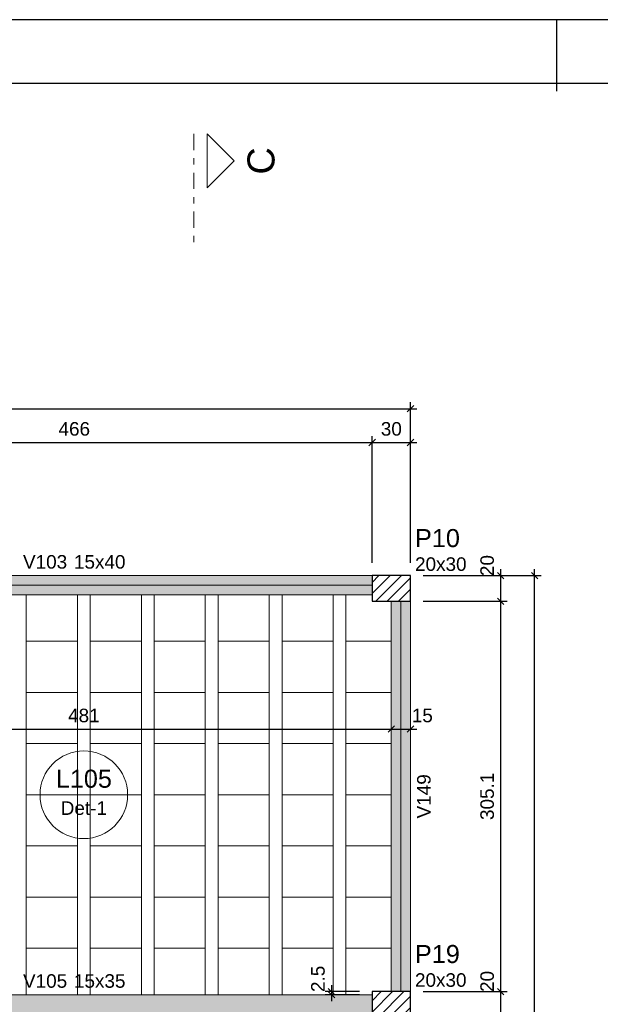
# Model space of a CAD drawing. Header units: millimetres. Extents: x 0 to 119, y 0 to 84.
# Tile 33 of 35: x 73.5 to 82.58, y 68.71 to 84.1. Entities that reach past the tile are written whole.
import ezdxf

# ---------------------------------------------------------------- set-up
doc = ezdxf.new("R2010")
doc.units = ezdxf.units.MM
doc.header["$MEASUREMENT"] = 0
doc.linetypes.add('DASHDOT', pattern=[2.54, 1.27, -0.635, 0, -0.635])
doc.linetypes.add('NULL', pattern=[0])
doc.layers.get('0').update_dxf_attribs({"lineweight": 18})
for name, color, linetype, lineweight in [('FO-Cortes', 9, 'DASHDOT', 5), ('FO-Cotas', 5, 'Continuous', 5), ('FO-Eixos', 5, 'Continuous', 5), ('FO-Hachura pilar que passa', 19, 'Continuous', 5), ('FO-Hachura viga', 43, 'Continuous', 5), ('FO-Hachuras das lajes', 1, 'Continuous', 20), ('FO-Pilares', 4, 'Continuous', 30), ('FO-Textos das lajes', 3, 'Continuous', 20), ('FO-Textos das vigas', 7, 'Continuous', 5), ('FO-Textos dos pilares', 7, 'Continuous', 5), ('FO-Vigas', 1, 'Continuous', 20)]:
    doc.layers.add(name, color=color, linetype=linetype, lineweight=lineweight)
doc.layers.add('SEDUC_MARF', color=1, linetype='Continuous')
doc.layers.add('SEDUC_MARGG', color=7, linetype='Continuous')
doc.styles.add('Arial', font='txt')
doc.dimstyles.new('UM_50.000000', dxfattribs={"dimtxt": 0.18, "dimasz": 0.1, "dimexe": 0.1, "dimexo": 0.2, "dimgap": 0, "dimtad": 1, "dimtih": 1, "dimtoh": 1, "dimdec": 1, "dimlfac": 50, "dimzin": 0, "dimdsep": 46, "dimtxsty": 'Standard', "dimcen": 0.09, "dimdle": 0.1, "dimadec": 1, "dimazin": 2, "dimtfac": 1, "dimtdec": 4, "dimtofl": 0, "dimtmove": 0, "dimatfit": 3, "dimfxl": 1, "dimtolj": 1, "dimarcsym": 0})

# ---------------------------------------------------------------- blocks, each defined once
blk = doc.blocks.new('_Oblique')
at = {"color": 0, "linetype": 'ByBlock', "lineweight": -2}
blk.add_line((-0.5, -0.5), (0.5, 0.5), dxfattribs=at)
blk = doc.blocks.new('*D23')
at = {"layer": 'Defpoints', "color": 0}
for p in [(79.015, 77.489), (69.695, 75.408), (79.015, 75.408)]:
    blk.add_point(p, dxfattribs=at)
at = {"layer": 'FO-Cotas', "color": 0, "lineweight": -2}
for p, q in [((69.695, 75.608), (69.695, 77.589)), ((79.015, 75.608), (79.015, 77.589)), ((69.595, 77.489), (79.115, 77.489))]:
    blk.add_line(p, q, dxfattribs=at)
at = {"layer": 'FO-Cotas', "color": 0, "lineweight": -2, "xscale": 0.1, "yscale": 0.1, "zscale": 0.1, "rotation": 180}
blk.add_blockref('_Oblique', (69.695, 77.489), dxfattribs=at)
at = {"layer": 'FO-Cotas', "color": 0, "lineweight": -2, "xscale": 0.1, "yscale": 0.1, "zscale": 0.1}
blk.add_blockref('_Oblique', (79.015, 77.489), dxfattribs=at)
at = {"layer": 'FO-Cotas', "color": 7, "insert": (74.355, 77.701), "char_height": 0.2118, "attachment_point": 5, "rotation": 0.0057, "style": 'Arial'}
blk.add_mtext('\\A1;466', dxfattribs=at)
blk = doc.blocks.new('*D24')
at = {"layer": 'Defpoints', "color": 0}
for p in [(79.615, 77.489), (79.015, 75.408), (79.615, 75.408)]:
    blk.add_point(p, dxfattribs=at)
at = {"layer": 'FO-Cotas', "color": 0, "lineweight": -2}
for p, q in [((79.015, 75.608), (79.015, 77.589)), ((79.615, 75.608), (79.615, 77.589)), ((78.915, 77.489), (79.715, 77.489))]:
    blk.add_line(p, q, dxfattribs=at)
at = {"layer": 'FO-Cotas', "color": 0, "lineweight": -2, "xscale": 0.1, "yscale": 0.1, "zscale": 0.1, "rotation": 180}
blk.add_blockref('_Oblique', (79.015, 77.489), dxfattribs=at)
at = {"layer": 'FO-Cotas', "color": 0, "lineweight": -2, "xscale": 0.1, "yscale": 0.1, "zscale": 0.1}
blk.add_blockref('_Oblique', (79.615, 77.489), dxfattribs=at)
at = {"layer": 'FO-Cotas', "color": 7, "insert": (79.315, 77.701), "char_height": 0.2118, "attachment_point": 5, "rotation": 0.0057, "style": 'Arial'}
blk.add_mtext('\\A1;30', dxfattribs=at)
blk = doc.blocks.new('*D25')
at = {"layer": 'Defpoints', "color": 0}
for p in [(79.615, 78.018), (10.315, 75.408), (79.615, 75.408)]:
    blk.add_point(p, dxfattribs=at)
at = {"layer": 'FO-Cotas', "color": 0, "lineweight": -2}
for p, q in [((10.315, 75.608), (10.315, 78.118)), ((79.615, 75.608), (79.615, 78.118)), ((10.215, 78.018), (79.715, 78.018))]:
    blk.add_line(p, q, dxfattribs=at)
at = {"layer": 'FO-Cotas', "color": 0, "lineweight": -2, "xscale": 0.1, "yscale": 0.1, "zscale": 0.1, "rotation": 180}
blk.add_blockref('_Oblique', (10.315, 78.018), dxfattribs=at)
at = {"layer": 'FO-Cotas', "color": 0, "lineweight": -2, "xscale": 0.1, "yscale": 0.1, "zscale": 0.1}
blk.add_blockref('_Oblique', (79.615, 78.018), dxfattribs=at)
at = {"layer": 'FO-Cotas', "color": 7, "insert": (44.965, 78.23), "char_height": 0.2118, "attachment_point": 5, "rotation": 0.0057, "style": 'Arial'}
blk.add_mtext('\\A1;3465', dxfattribs=at)
blk = doc.blocks.new('*D74')
at = {"layer": 'Defpoints', "color": 0}
for p in [(79.615, 68.905), (81.027, 68.905), (79.615, 68.505)]:
    blk.add_point(p, dxfattribs=at)
at = {"layer": 'FO-Cotas', "color": 0, "lineweight": -2}
for p, q in [((81.027, 68.405), (81.027, 69.005)), ((79.815, 68.905), (81.127, 68.905)), ((79.815, 68.505), (81.127, 68.505))]:
    blk.add_line(p, q, dxfattribs=at)
at = {"layer": 'FO-Cotas', "color": 0, "lineweight": -2, "xscale": 0.1, "yscale": 0.1, "zscale": 0.1}
for p, rotation in [((81.027, 68.905), 90), ((81.027, 68.505), 270)]:
    blk.add_blockref('_Oblique', p, dxfattribs=dict(at, rotation=rotation))
at = {"layer": 'FO-Cotas', "color": 7, "insert": (80.815, 69.063), "char_height": 0.2118, "attachment_point": 5, "rotation": 90, "style": 'Arial'}
blk.add_mtext('\\A1;20', dxfattribs=at)
blk = doc.blocks.new('*D75')
at = {"layer": 'Defpoints', "color": 0}
for p in [(79.615, 75.008), (81.027, 75.008), (79.615, 68.905)]:
    blk.add_point(p, dxfattribs=at)
at = {"layer": 'FO-Cotas', "color": 0, "lineweight": -2}
for p, q in [((79.815, 75.008), (81.127, 75.008)), ((81.027, 68.805), (81.027, 75.108)), ((79.815, 68.905), (81.127, 68.905))]:
    blk.add_line(p, q, dxfattribs=at)
at = {"layer": 'FO-Cotas', "color": 0, "lineweight": -2, "xscale": 0.1, "yscale": 0.1, "zscale": 0.1}
for p, rotation in [((81.027, 75.008), 90), ((81.027, 68.905), 270)]:
    blk.add_blockref('_Oblique', p, dxfattribs=dict(at, rotation=rotation))
at = {"layer": 'FO-Cotas', "color": 7, "insert": (80.815, 71.957), "char_height": 0.2118, "attachment_point": 5, "rotation": 90, "style": 'Arial'}
blk.add_mtext('\\A1;305.1', dxfattribs=at)
blk = doc.blocks.new('*D76')
at = {"layer": 'Defpoints', "color": 0}
for p in [(79.615, 75.408), (81.027, 75.408), (79.615, 75.008)]:
    blk.add_point(p, dxfattribs=at)
at = {"layer": 'FO-Cotas', "color": 0, "lineweight": -2}
for p, q in [((81.027, 74.908), (81.027, 75.508)), ((79.815, 75.408), (81.127, 75.408)), ((79.815, 75.008), (81.127, 75.008))]:
    blk.add_line(p, q, dxfattribs=at)
at = {"layer": 'FO-Cotas', "color": 0, "lineweight": -2, "xscale": 0.1, "yscale": 0.1, "zscale": 0.1}
for p, rotation in [((81.027, 75.408), 90), ((81.027, 75.008), 270)]:
    blk.add_blockref('_Oblique', p, dxfattribs=dict(at, rotation=rotation))
at = {"layer": 'FO-Cotas', "color": 7, "insert": (80.815, 75.565), "char_height": 0.2118, "attachment_point": 5, "rotation": 90, "style": 'Arial'}
blk.add_mtext('\\A1;20', dxfattribs=at)
blk = doc.blocks.new('*D79')
at = {"layer": 'Defpoints', "color": 0}
for p in [(79.615, 75.408), (81.557, 75.408), (79.615, 33.913)]:
    blk.add_point(p, dxfattribs=at)
at = {"layer": 'FO-Cotas', "color": 0, "lineweight": -2}
for p, q in [((81.557, 33.813), (81.557, 75.508)), ((79.815, 75.408), (81.657, 75.408)), ((79.815, 33.913), (81.657, 33.913))]:
    blk.add_line(p, q, dxfattribs=at)
at = {"layer": 'FO-Cotas', "color": 0, "lineweight": -2, "xscale": 0.1, "yscale": 0.1, "zscale": 0.1}
for p, rotation in [((81.557, 75.408), 90), ((81.557, 33.913), 270)]:
    blk.add_blockref('_Oblique', p, dxfattribs=dict(at, rotation=rotation))
at = {"layer": 'FO-Cotas', "color": 7, "insert": (81.345, 54.661), "char_height": 0.2118, "attachment_point": 5, "rotation": 90, "style": 'Arial'}
blk.add_mtext('\\A1;2074.8', dxfattribs=at)
blk = doc.blocks.new('*D139')
at = {"layer": 'Defpoints', "color": 0}
for p in [(69.695, 73.008), (79.315, 73.008), (79.315, 73.008)]:
    blk.add_point(p, dxfattribs=at)
at = {"layer": 'FO-Cotas', "color": 0, "lineweight": -2}
blk.add_line((69.595, 73.008), (79.415, 73.008), dxfattribs=at)
at = {"layer": 'FO-Cotas', "color": 0, "lineweight": -2, "xscale": 0.1, "yscale": 0.1, "zscale": 0.1, "rotation": 180}
blk.add_blockref('_Oblique', (69.695, 73.008), dxfattribs=at)
at = {"layer": 'FO-Cotas', "color": 0, "lineweight": -2, "xscale": 0.1, "yscale": 0.1, "zscale": 0.1}
blk.add_blockref('_Oblique', (79.315, 73.008), dxfattribs=at)
at = {"layer": 'FO-Cotas', "color": 7, "insert": (74.505, 73.22), "char_height": 0.2118, "attachment_point": 5, "rotation": 0.0057, "style": 'Arial'}
blk.add_mtext('\\A1;481', dxfattribs=at)
blk = doc.blocks.new('*D140')
at = {"layer": 'Defpoints', "color": 0}
for p in [(79.315, 73.008), (79.615, 73.008), (79.615, 73.008)]:
    blk.add_point(p, dxfattribs=at)
at = {"layer": 'FO-Cotas', "color": 0, "lineweight": -2}
blk.add_line((79.215, 73.008), (79.715, 73.008), dxfattribs=at)
at = {"layer": 'FO-Cotas', "color": 0, "lineweight": -2, "xscale": 0.1, "yscale": 0.1, "zscale": 0.1, "rotation": 180}
blk.add_blockref('_Oblique', (79.315, 73.008), dxfattribs=at)
at = {"layer": 'FO-Cotas', "color": 0, "lineweight": -2, "xscale": 0.1, "yscale": 0.1, "zscale": 0.1}
blk.add_blockref('_Oblique', (79.615, 73.008), dxfattribs=at)
at = {"layer": 'FO-Cotas', "color": 7, "insert": (79.8, 73.22), "char_height": 0.2118, "attachment_point": 5, "rotation": 0.0057, "style": 'Arial'}
blk.add_mtext('\\A1;15', dxfattribs=at)
blk = doc.blocks.new('*D221')
at = {"layer": 'Defpoints', "color": 0}
for p in [(78.379, 68.855), (79.015, 68.905), (79.015, 68.855)]:
    blk.add_point(p, dxfattribs=at)
at = {"layer": 'FO-Cotas', "color": 0, "lineweight": -2}
for p, q in [((78.379, 69.005), (78.379, 68.755)), ((78.815, 68.905), (78.279, 68.905)), ((78.815, 68.855), (78.279, 68.855))]:
    blk.add_line(p, q, dxfattribs=at)
at = {"layer": 'FO-Cotas', "color": 0, "lineweight": -2, "xscale": 0.1, "yscale": 0.1, "zscale": 0.1}
for p, rotation in [((78.379, 68.905), 90), ((78.379, 68.855), 270)]:
    blk.add_blockref('_Oblique', p, dxfattribs=dict(at, rotation=rotation))
at = {"layer": 'FO-Cotas', "color": 7, "insert": (78.168, 69.103), "char_height": 0.2118, "attachment_point": 5, "rotation": 90, "style": 'Arial'}
blk.add_mtext('\\A1;2.5', dxfattribs=at)

msp = doc.modelspace()

# ---------------------------------------------------------------- hatches: boundary and pattern name
at = {"layer": 'FO-Hachura pilar que passa', "linetype": 'Continuous'}
h = msp.add_hatch(dxfattribs=at)
h.set_pattern_fill('ANSI31', color=19, style=0)
h.paths.add_polyline_path([(79.6152, 75.0082), (79.6152, 75.2082), (79.6152, 75.4082), (79.3152, 75.4082), (79.0152, 75.4082), (79.0152, 75.2082), (79.0152, 75.0082), (79.3152, 75.0082)])
h = msp.add_hatch(dxfattribs=at)
h.set_pattern_fill('ANSI31', color=19, style=0)
h.paths.add_polyline_path([(79.0148, 68.9054), (79.0148, 68.7054), (79.0148, 68.5054), (79.3148, 68.5054), (79.6148, 68.5054), (79.6148, 68.7054), (79.6148, 68.9054), (79.3148, 68.9054)])
at = {"layer": 'FO-Hachura viga', "linetype": 'Continuous'}
for points in [[(79.0152, 75.408), (79.0152, 75.408), (69.6946, 75.408), (69.6946, 75.108), (79.0152, 75.108), (79.0152, 75.408)], [(79.615, 75.008), (79.615, 75.008), (79.3148, 75.008), (79.3148, 68.9054), (79.615, 68.9054), (79.615, 75.008)], [(79.0146, 68.8554), (79.0146, 68.8554), (69.6942, 68.8554), (69.6942, 68.5554), (79.0146, 68.5554), (79.0146, 68.8554)]]:
    msp.add_hatch(color=43, dxfattribs=at).paths.add_polyline_path(points)

# ---------------------------------------------------------------- linework, layer by layer
at = {"layer": 'FO-Cortes', "ltscale": 0.2}
msp.add_line((76.223, 82.3162), (76.223, 80.6218), dxfattribs=at)
at = {"layer": 'FO-Cortes', "linetype": 'Continuous', "ltscale": 0.2}
msp.add_lwpolyline([(76.4348, 82.3162), (76.4348, 81.469), (76.8584, 81.8926), (76.4348, 82.3162)], close=True, dxfattribs=at)
at = {"layer": 'FO-Eixos'}
for p, q in [((69.6946, 75.2582), (79.0152, 75.2582)), ((79.465, 68.9054), (79.465, 75.0082))]:
    msp.add_line(p, q, dxfattribs=at)
for points in [[(73.605, 75.1082), (73.605, 74.3822), (74.405, 74.3822), (74.405, 75.1082)], [(74.605, 75.1082), (74.605, 74.3822), (75.405, 74.3822), (75.405, 75.1082)], [(75.605, 75.1082), (75.605, 74.3822), (76.405, 74.3822), (76.405, 75.1082)], [(76.605, 75.1082), (76.605, 74.3822), (77.405, 74.3822), (77.405, 75.1082)], [(77.605, 75.1082), (77.605, 74.3822), (78.405, 74.3822), (78.405, 75.1082)], [(78.605, 75.1082), (78.605, 74.3822), (79.315, 74.3822)], [(79.315, 74.3822), (78.605, 74.3822), (78.605, 73.5822), (79.315, 73.5822)], [(79.315, 73.5822), (78.605, 73.5822), (78.605, 72.7822), (79.315, 72.7822)], [(79.315, 72.7822), (78.605, 72.7822), (78.605, 71.9822), (79.315, 71.9822)], [(79.315, 71.9822), (78.605, 71.9822), (78.605, 71.1822), (79.315, 71.1822)], [(79.315, 71.1822), (78.605, 71.1822), (78.605, 70.3822), (79.315, 70.3822)], [(79.315, 70.3822), (78.605, 70.3822), (78.605, 69.5822), (79.315, 69.5822)], [(74.405, 68.8552), (74.405, 69.5822), (73.605, 69.5822), (73.605, 68.8552)], [(75.405, 68.8552), (75.405, 69.5822), (74.605, 69.5822), (74.605, 68.8552)], [(76.405, 68.8552), (76.405, 69.5822), (75.605, 69.5822), (75.605, 68.8552)], [(77.405, 68.8552), (77.405, 69.5822), (76.605, 69.5822), (76.605, 68.8552)], [(78.405, 68.8552), (78.405, 69.5822), (77.605, 69.5822), (77.605, 68.8552)], [(79.315, 69.5822), (78.605, 69.5822), (78.605, 68.8552)]]:
    msp.add_lwpolyline(points, dxfattribs=at)
for points in [[(74.405, 73.5822), (74.405, 74.3822), (73.605, 74.3822), (73.605, 73.5822), (74.405, 73.5822)], [(75.405, 73.5822), (75.405, 74.3822), (74.605, 74.3822), (74.605, 73.5822), (75.405, 73.5822)], [(76.405, 73.5822), (76.405, 74.3822), (75.605, 74.3822), (75.605, 73.5822), (76.405, 73.5822)], [(77.405, 73.5822), (77.405, 74.3822), (76.605, 74.3822), (76.605, 73.5822), (77.405, 73.5822)], [(78.405, 73.5822), (78.405, 74.3822), (77.605, 74.3822), (77.605, 73.5822), (78.405, 73.5822)], [(74.405, 72.7822), (74.405, 73.5822), (73.605, 73.5822), (73.605, 72.7822), (74.405, 72.7822)], [(75.405, 72.7822), (75.405, 73.5822), (74.605, 73.5822), (74.605, 72.7822), (75.405, 72.7822)], [(76.405, 72.7822), (76.405, 73.5822), (75.605, 73.5822), (75.605, 72.7822), (76.405, 72.7822)], [(77.405, 72.7822), (77.405, 73.5822), (76.605, 73.5822), (76.605, 72.7822), (77.405, 72.7822)], [(78.405, 72.7822), (78.405, 73.5822), (77.605, 73.5822), (77.605, 72.7822), (78.405, 72.7822)], [(74.405, 71.9822), (74.405, 72.7822), (73.605, 72.7822), (73.605, 71.9822), (74.405, 71.9822)], [(75.405, 71.9822), (75.405, 72.7822), (74.605, 72.7822), (74.605, 71.9822), (75.405, 71.9822)], [(76.405, 71.9822), (76.405, 72.7822), (75.605, 72.7822), (75.605, 71.9822), (76.405, 71.9822)], [(77.405, 71.9822), (77.405, 72.7822), (76.605, 72.7822), (76.605, 71.9822), (77.405, 71.9822)], [(78.405, 71.9822), (78.405, 72.7822), (77.605, 72.7822), (77.605, 71.9822), (78.405, 71.9822)], [(74.405, 71.1822), (74.405, 71.9822), (73.605, 71.9822), (73.605, 71.1822), (74.405, 71.1822)], [(75.405, 71.1822), (75.405, 71.9822), (74.605, 71.9822), (74.605, 71.1822), (75.405, 71.1822)], [(76.405, 71.1822), (76.405, 71.9822), (75.605, 71.9822), (75.605, 71.1822), (76.405, 71.1822)], [(77.405, 71.1822), (77.405, 71.9822), (76.605, 71.9822), (76.605, 71.1822), (77.405, 71.1822)], [(78.405, 71.1822), (78.405, 71.9822), (77.605, 71.9822), (77.605, 71.1822), (78.405, 71.1822)], [(74.405, 70.3822), (74.405, 71.1822), (73.605, 71.1822), (73.605, 70.3822), (74.405, 70.3822)], [(75.405, 70.3822), (75.405, 71.1822), (74.605, 71.1822), (74.605, 70.3822), (75.405, 70.3822)], [(76.405, 70.3822), (76.405, 71.1822), (75.605, 71.1822), (75.605, 70.3822), (76.405, 70.3822)], [(77.405, 70.3822), (77.405, 71.1822), (76.605, 71.1822), (76.605, 70.3822), (77.405, 70.3822)], [(78.405, 70.3822), (78.405, 71.1822), (77.605, 71.1822), (77.605, 70.3822), (78.405, 70.3822)], [(74.405, 69.5822), (74.405, 70.3822), (73.605, 70.3822), (73.605, 69.5822), (74.405, 69.5822)], [(75.405, 69.5822), (75.405, 70.3822), (74.605, 70.3822), (74.605, 69.5822), (75.405, 69.5822)], [(76.405, 69.5822), (76.405, 70.3822), (75.605, 70.3822), (75.605, 69.5822), (76.405, 69.5822)], [(77.405, 69.5822), (77.405, 70.3822), (76.605, 70.3822), (76.605, 69.5822), (77.405, 69.5822)], [(78.405, 69.5822), (78.405, 70.3822), (77.605, 70.3822), (77.605, 69.5822), (78.405, 69.5822)]]:
    msp.add_lwpolyline(points, close=True, dxfattribs=at)
at = {"layer": 'FO-Hachuras das lajes'}
for p, q in [((73.605, 75.0082), (73.605, 75.1082)), ((73.605, 68.9052), (73.605, 75.0082)), ((74.405, 75.0082), (74.405, 75.1082)), ((74.405, 68.9052), (74.405, 75.0082)), ((74.605, 75.0082), (74.605, 75.1082)), ((74.605, 68.9052), (74.605, 75.0082)), ((75.405, 75.0082), (75.405, 75.1082)), ((75.405, 68.9052), (75.405, 75.0082)), ((75.605, 75.0082), (75.605, 75.1082)), ((75.605, 68.9052), (75.605, 75.0082)), ((76.405, 75.0082), (76.405, 75.1082)), ((76.405, 68.9052), (76.405, 75.0082)), ((76.605, 75.0082), (76.605, 75.1082)), ((76.605, 68.9052), (76.605, 75.0082)), ((77.405, 75.0082), (77.405, 75.1082)), ((77.405, 68.9052), (77.405, 75.0082)), ((77.605, 75.0082), (77.605, 75.1082)), ((77.605, 68.9052), (77.605, 75.0082)), ((78.405, 75.0082), (78.405, 75.1082)), ((78.405, 68.9052), (78.405, 75.0082)), ((78.605, 75.0082), (78.605, 75.1082)), ((78.605, 68.9052), (78.605, 75.0082)), ((73.605, 68.8552), (73.605, 68.9052)), ((74.405, 68.8552), (74.405, 68.9052)), ((74.605, 68.8552), (74.605, 68.9052)), ((75.405, 68.8552), (75.405, 68.9052)), ((75.605, 68.8552), (75.605, 68.9052)), ((76.405, 68.8552), (76.405, 68.9052)), ((76.605, 68.8552), (76.605, 68.9052)), ((77.405, 68.8552), (77.405, 68.9052)), ((77.605, 68.8552), (77.605, 68.9052)), ((78.405, 68.8552), (78.405, 68.9052)), ((78.605, 68.8552), (78.605, 68.9052))]:
    msp.add_line(p, q, dxfattribs=at)
at = {"layer": 'FO-Pilares'}
for points in [[(79.6152, 75.0082), (79.6152, 75.2082), (79.6152, 75.4082), (79.3152, 75.4082), (79.0152, 75.4082), (79.0152, 75.2082), (79.0152, 75.0082), (79.3152, 75.0082), (79.6152, 75.0082)], [(79.0148, 68.9054), (79.0148, 68.7054), (79.0148, 68.5054), (79.3148, 68.5054), (79.6148, 68.5054), (79.6148, 68.7054), (79.6148, 68.9054), (79.3148, 68.9054), (79.0148, 68.9054)]]:
    msp.add_lwpolyline(points, close=True, dxfattribs=at)
at = {"layer": 'FO-Textos das lajes'}
msp.add_line((73.8192, 71.9818), (75.19, 71.9818), dxfattribs=at)
msp.add_circle((74.5046, 71.9818), 0.6854, dxfattribs=at)
at = {"layer": 'FO-Vigas'}
for p, q in [((69.6946, 75.4082), (79.0152, 75.4082)), ((69.6946, 75.1082), (79.0152, 75.1082)), ((79.315, 68.9054), (79.315, 75.0082)), ((79.615, 68.9054), (79.615, 75.0082)), ((69.6942, 68.8554), (79.0148, 68.8554))]:
    msp.add_line(p, q, dxfattribs=at)
at = {"layer": 'SEDUC_MARF'}
msp.add_line((81.9015, 84.1), (81.9015, 82.9804), dxfattribs=at)
msp.add_lwpolyline([(118.9, 84.1), (0, 84.1), (0, 0), (118.9, 0)], close=True, dxfattribs=at)
at = {"layer": 'SEDUC_MARGG'}
msp.add_lwpolyline([(2.5, 1), (117.9, 1), (117.9, 83.1), (2.5, 83.1), (2.5, 1)], dxfattribs=at)

# ---------------------------------------------------------------- texts
at = {"layer": 'FO-Cortes', "linetype": 'NULL', "ltscale": 0.2, "insert": (77.4934, 81.8922), "char_height": 0.4236, "width": 0.837715, "attachment_point": 8, "rotation": 90.00021, "line_spacing_factor": 0.798, "style": 'Arial'}
msp.add_mtext('C', dxfattribs=at)
at = {"layer": 'FO-Textos das lajes', "linetype": 'NULL', "attachment_point": 8, "line_spacing_factor": 0.798, "style": 'Arial'}
for s, insert, char_height, width in [('L105', (74.505, 72.0874), 0.2824, 1.735195), ('Det-1', (74.505, 71.6641), 0.2118, 1.418281)]:
    msp.add_mtext(s, dxfattribs=dict(at, insert=insert, char_height=char_height, width=width))
at = {"layer": 'FO-Textos das vigas', "linetype": 'NULL', "char_height": 0.2118, "line_spacing_factor": 0.798, "style": 'Arial'}
for s, insert, width, attachment_point in [('V103', (74.244, 75.5141), 1.354561, 9), ('15x40', (74.35, 75.5141), 1.580273, 7), ('V105', (74.244, 68.9611), 1.354561, 9), ('15x35', (74.35, 68.9611), 1.580273, 7)]:
    msp.add_mtext(s, dxfattribs=dict(at, insert=insert, width=width, attachment_point=attachment_point))
at = {"layer": 'FO-Textos das vigas', "linetype": 'NULL', "insert": (79.9331, 71.9572), "char_height": 0.2118, "width": 1.354561, "attachment_point": 8, "rotation": 90.00021, "line_spacing_factor": 0.798, "style": 'Arial'}
msp.add_mtext('V149', dxfattribs=at)
at = {"layer": 'FO-Textos dos pilares', "linetype": 'NULL', "attachment_point": 7, "line_spacing_factor": 0.798, "style": 'Arial'}
for s, insert, char_height, width in [('P10', (79.686, 75.8494), 0.2824, 1.387852), ('20x30', (79.686, 75.4791), 0.2118, 1.580273), ('P19', (79.685, 69.3464), 0.2824, 1.387852), ('20x30', (79.685, 68.9761), 0.2118, 1.580273)]:
    msp.add_mtext(s, dxfattribs=dict(at, insert=insert, char_height=char_height, width=width))

# ---------------------------------------------------------------- dimensions: what is measured, and where the dimension line sits
at = {"layer": 'FO-Cotas'}
for base, p1, p2, override, picture, middle in [((79.6152, 78.0185), (10.3146, 75.4082), (79.6152, 75.4082), {"dimtxt": 0.2118, "dimasz": 0.1, "dimexe": 0.1, "dimexo": 0.2, "dimtad": 1, "dimtih": 0, "dimtoh": 0, "dimdec": 1, "dimlfac": 50, "dimzin": 8, "dimtxsty": 'Arial', "dimblk": 'Oblique', "dimblk1": 'Oblique', "dimblk2": 'Oblique', "dimsah": 1, "dimdle": 0.1, "dimse1": 0, "dimse2": 0, "dimclrt": 7, "dimadec": 1, "dimazin": 3, "dimtmove": 2, "dimldrblk": 'Oblique'}, '*D25', (44.9649, 78.2303)), ((79.0152, 77.489), (69.6946, 75.4082), (79.0152, 75.4082), {"dimtxt": 0.2118, "dimasz": 0.1, "dimexe": 0.1, "dimexo": 0.2, "dimtad": 1, "dimtih": 0, "dimtoh": 0, "dimdec": 1, "dimlfac": 50, "dimzin": 8, "dimtxsty": 'Arial', "dimblk": 'Oblique', "dimblk1": 'Oblique', "dimblk2": 'Oblique', "dimsah": 1, "dimdle": 0.1, "dimse1": 0, "dimse2": 0, "dimclrt": 7, "dimadec": 1, "dimazin": 3, "dimtmove": 2, "dimldrblk": 'Oblique'}, '*D23', (74.3549, 77.7008)), ((79.6152, 77.489), (79.0152, 75.4082), (79.6152, 75.4082), {"dimtxt": 0.2118, "dimasz": 0.1, "dimexe": 0.1, "dimexo": 0.2, "dimtad": 1, "dimtih": 0, "dimtoh": 0, "dimdec": 1, "dimlfac": 50, "dimzin": 8, "dimtxsty": 'Arial', "dimblk": 'Oblique', "dimblk1": 'Oblique', "dimblk2": 'Oblique', "dimsah": 1, "dimdle": 0.1, "dimse1": 0, "dimse2": 0, "dimclrt": 7, "dimadec": 1, "dimazin": 3, "dimtmove": 2, "dimldrblk": 'Oblique'}, '*D24', (79.3152, 77.7008)), ((79.315, 73.0082), (69.6946, 73.0082), (79.315, 73.0082), {"dimtxt": 0.2118, "dimasz": 0.1, "dimexe": 0.1, "dimexo": 0.2, "dimtad": 1, "dimtih": 0, "dimtoh": 0, "dimdec": 1, "dimlfac": 50, "dimzin": 8, "dimtxsty": 'Arial', "dimblk": 'Oblique', "dimblk1": 'Oblique', "dimblk2": 'Oblique', "dimsah": 1, "dimdle": 0.1, "dimse1": 1, "dimse2": 1, "dimclrt": 7, "dimadec": 1, "dimazin": 3, "dimtmove": 2, "dimldrblk": 'Oblique'}, '*D139', (74.5048, 73.22)), ((79.615, 73.0082), (79.315, 73.0082), (79.615, 73.0082), {"dimtxt": 0.2118, "dimasz": 0.1, "dimexe": 0.1, "dimexo": 0.2, "dimtad": 1, "dimtih": 0, "dimtoh": 0, "dimdec": 1, "dimlfac": 50, "dimzin": 8, "dimtxsty": 'Arial', "dimblk": 'Oblique', "dimblk1": 'Oblique', "dimblk2": 'Oblique', "dimsah": 1, "dimdle": 0.1, "dimse1": 1, "dimse2": 1, "dimclrt": 7, "dimadec": 1, "dimazin": 3, "dimtmove": 2, "dimldrblk": 'Oblique'}, '*D140', (79.8003, 73.22))]:
    dim = msp.add_linear_dim(base=base, p1=p1, p2=p2, dimstyle='UM_50.000000', override=override, dxfattribs=at)
    dim.commit()
    dim.dimension.update_dxf_attribs({"geometry": picture, "text_midpoint": middle, "dimtype": 160, "text_rotation": 0.00573})
for base, p1, p2, picture, middle in [((81.0272, 75.4082), (79.6152, 75.0082), (79.6152, 75.4082), '*D76', (80.8154, 75.5655)), ((81.5567, 75.4082), (79.6152, 33.913), (79.6152, 75.4082), '*D79', (81.3449, 54.6606)), ((81.0272, 75.0082), (79.6148, 68.9054), (79.6152, 75.0082), '*D75', (80.8154, 71.9568)), ((78.3794, 68.8554), (79.0148, 68.9054), (79.0148, 68.8554), '*D221', (78.1676, 69.103)), ((81.0272, 68.9054), (79.6148, 68.5054), (79.6148, 68.9054), '*D74', (80.8154, 69.0627))]:
    dim = msp.add_linear_dim(base=base, p1=p1, p2=p2, angle=90, dimstyle='UM_50.000000', override={"dimtxt": 0.2118, "dimasz": 0.1, "dimexe": 0.1, "dimexo": 0.2, "dimtad": 1, "dimtih": 0, "dimtoh": 0, "dimdec": 1, "dimlfac": 50, "dimzin": 8, "dimtxsty": 'Arial', "dimblk": 'Oblique', "dimblk1": 'Oblique', "dimblk2": 'Oblique', "dimsah": 1, "dimdle": 0.1, "dimse1": 0, "dimse2": 0, "dimclrt": 7, "dimadec": 1, "dimazin": 3, "dimtmove": 2, "dimldrblk": 'Oblique'}, dxfattribs=at)
    dim.commit()
    dim.dimension.update_dxf_attribs({"geometry": picture, "text_midpoint": middle, "dimtype": 160, "text_rotation": 90})

doc.saveas('drawing.dxf')
